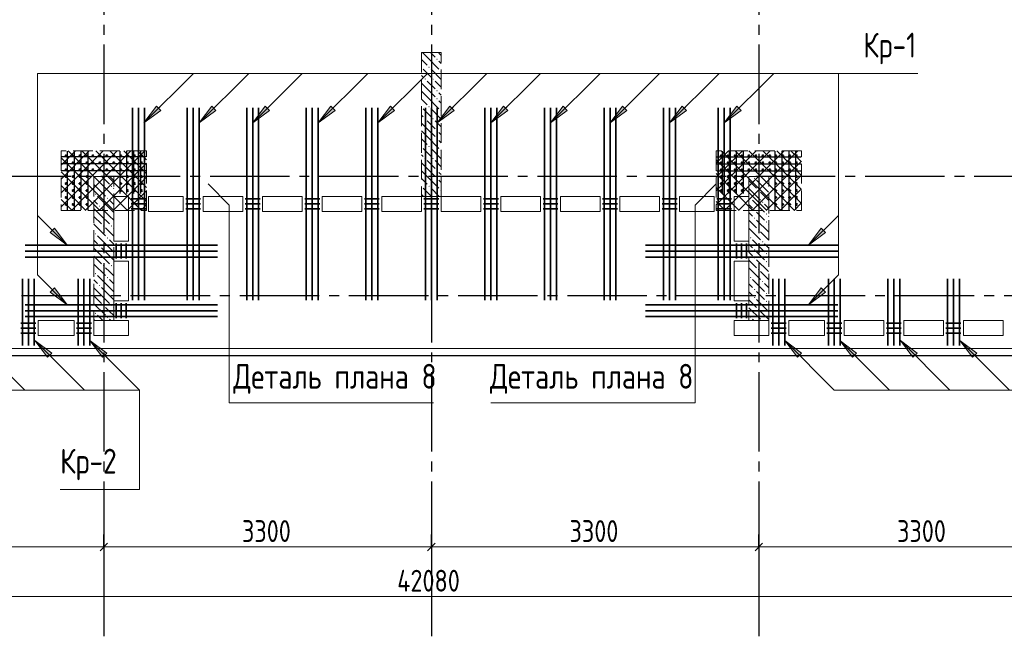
# Model space of a CAD drawing. Header units: millimetres. Extents: x 0 to 61017, y 0 to 42000.
# Tile 11 of 21: x 24092 to 34012, y 16970 to 23181. Entities that reach past the tile are written whole.
import ezdxf

# ---------------------------------------------------------------- set-up
doc = ezdxf.new("R2010")
doc.units = ezdxf.units.MM
doc.linetypes.add('______2', pattern=[270, 200, -70])
doc.linetypes.add('______5', pattern=[1100, 800, -100, 100, -100])
for name, color, linetype, lineweight in [('S1 Стержни арматуры фон', 7, 'Continuous', 25), ('Standard', 7, 'Continuous', 25), ('Вспомогательная арматура', 7, 'Continuous', 25), ('ЖБ Пилон', 180, 'Continuous', 25), ('Оси', 40, '______5', 18), ('Позиционная метка номер позиции', 7, 'Continuous', 13), ('Поперечная арматура', 7, 'Continuous', 25), ('Поперечное армирование AW фон', 7, 'Continuous', 25), ('Примечания', 7, 'Continuous', 25)]:
    doc.layers.add(name, color=color, linetype=linetype, lineweight=lineweight)
doc.layers.add('ЖБ Перекрытие верхний уровень', color=7, linetype='Continuous', lineweight=25, true_color=0xe0e0ff)
doc.styles.add('GOST 2.304-81', font='txt')

msp = doc.modelspace()

# ---------------------------------------------------------------- hatches: boundary and pattern name
at = {"layer": 'ЖБ Пилон', "linetype": 'Continuous', "lineweight": 18, "transparency": 33554687}
for points in [[(28290.5, 22783.1), (28296.9, 22789.6), (28303.4, 22783.1), (28296.9, 22776.6)], [(28140, 22706.6), (28143.5, 22703.1), (28140, 22699.7)], [(28210.4, 22703.1), (28216.9, 22709.6), (28223.4, 22703.1), (28216.9, 22696.6)], [(28330.5, 22663.1), (28337, 22669.6), (28340, 22666.6), (28340, 22659.7), (28337, 22656.6)], [(28170.5, 22583.1), (28177, 22589.6), (28183.5, 22583.1), (28177, 22576.6)], [(28250.5, 22583.1), (28257, 22589.6), (28263.5, 22583.1), (28257, 22576.6)], [(28290.5, 22463.1), (28296.9, 22469.6), (28303.4, 22463.1), (28296.9, 22456.6)], [(28290.5, 22383.1), (28296.9, 22389.6), (28303.4, 22383.1), (28296.9, 22376.6)], [(28140, 22306.6), (28143.5, 22303.1), (28140, 22299.7)], [(28210.4, 22303.1), (28216.9, 22309.6), (28223.4, 22303.1), (28216.9, 22296.6)], [(28330.5, 22263.1), (28337, 22269.6), (28340, 22266.6), (28340, 22259.7), (28337, 22256.6)], [(28170.5, 22183.1), (28177, 22189.6), (28183.5, 22183.1), (28177, 22176.6)], [(28250.5, 22183.1), (28257, 22189.6), (28263.5, 22183.1), (28257, 22176.6)], [(28290.5, 22063.1), (28296.9, 22069.6), (28303.4, 22063.1), (28296.9, 22056.6)], [(28290.5, 21983.1), (28296.9, 21989.6), (28303.4, 21983.1), (28296.9, 21976.6)], [(28140, 21906.6), (28143.5, 21903.1), (28140, 21899.7)], [(28210.4, 21903.1), (28216.9, 21909.6), (28223.4, 21903.1), (28216.9, 21896.6)], [(28330.5, 21863.1), (28337, 21869.6), (28340, 21866.6), (28340, 21859.7), (28337, 21856.6)], [(28170.5, 21783.1), (28177, 21789.6), (28183.5, 21783.1), (28177, 21776.6)], [(28250.5, 21783.1), (28257, 21789.6), (28263.5, 21783.1), (28257, 21776.6)], [(28290.5, 21663.1), (28296.9, 21669.6), (28303.4, 21663.1), (28296.9, 21656.6)], [(28290.5, 21583.1), (28296.9, 21589.6), (28303.4, 21583.1), (28296.9, 21576.6)], [(31490.5, 21583.1), (31496.9, 21589.6), (31503.4, 21583.1), (31496.9, 21576.6)], [(31610.4, 21543.1), (31616.9, 21549.6), (31623.4, 21543.1), (31616.9, 21536.6)], [(24850.5, 21423.1), (24857, 21429.6), (24863.5, 21423.1), (24857, 21416.6)], [(24930.5, 21503.1), (24937, 21509.6), (24943.5, 21503.1), (24937, 21496.6)], [(25010.4, 21503.1), (25016.9, 21509.6), (25023.4, 21503.1), (25016.9, 21496.6)], [(28140, 21506.6), (28143.5, 21503.1), (28140, 21499.7)], [(28210.4, 21503.1), (28216.9, 21509.6), (28223.4, 21503.1), (28216.9, 21496.6)], [(28330.5, 21463.1), (28337, 21469.6), (28340, 21466.6), (28340, 21459.7), (28337, 21456.6)], [(31530.5, 21463.1), (31537, 21469.6), (31543.5, 21463.1), (31537, 21456.6)], [(24970.5, 21383.1), (24977, 21389.6), (24983.5, 21383.1), (24977, 21376.6)], [(31450.5, 21383.1), (31457, 21389.6), (31463.5, 21383.1), (31457, 21376.6)], [(31570.5, 21343.1), (31577, 21349.6), (31583.4, 21343.1), (31577, 21336.6)], [(24890.5, 21303.1), (24897, 21309.6), (24903.4, 21303.1), (24897, 21296.6)], [(31490.5, 21263.1), (31496.9, 21269.6), (31503.4, 21263.1), (31496.9, 21256.6)], [(31610.4, 21223.1), (31616.9, 21229.6), (31623.4, 21223.1), (31616.9, 21216.6)], [(31490.5, 21183.1), (31496.9, 21189.6), (31503.4, 21183.1), (31496.9, 21176.6)], [(31610.4, 21143.1), (31616.9, 21149.6), (31623.4, 21143.1), (31616.9, 21136.6)], [(24930.5, 21103.1), (24937, 21109.6), (24943.5, 21103.1), (24937, 21096.6)], [(25010.4, 21103.1), (25016.9, 21109.6), (25023.4, 21103.1), (25016.9, 21096.6)], [(31530.5, 21063.1), (31537, 21069.6), (31543.5, 21063.1), (31537, 21056.6)], [(24850.5, 21023.1), (24857, 21029.6), (24863.5, 21023.1), (24857, 21016.6)], [(24970.5, 20983.1), (24977, 20989.6), (24983.5, 20983.1), (24977, 20976.6)], [(31450.5, 20983.1), (31457, 20989.6), (31463.5, 20983.1), (31457, 20976.6)], [(31570.5, 20943.1), (31577, 20949.6), (31583.4, 20943.1), (31577, 20936.6)], [(24890.5, 20903.1), (24897, 20909.6), (24903.4, 20903.1), (24897, 20896.6)], [(31490.5, 20863.1), (31496.9, 20869.6), (31503.4, 20863.1), (31496.9, 20856.6)], [(31490.5, 20783.1), (31496.9, 20789.6), (31503.4, 20783.1), (31496.9, 20776.6)], [(31610.4, 20823.1), (31616.9, 20829.6), (31623.4, 20823.1), (31616.9, 20816.6)], [(31610.4, 20743.1), (31616.9, 20749.6), (31623.4, 20743.1), (31616.9, 20736.6)], [(24930.5, 20703.1), (24937, 20709.6), (24943.5, 20703.1), (24937, 20696.6)], [(25010.4, 20703.1), (25016.9, 20709.6), (25023.4, 20703.1), (25016.9, 20696.6)], [(31530.5, 20663.1), (31537, 20669.6), (31543.5, 20663.1), (31537, 20656.6)], [(24850.5, 20623.1), (24857, 20629.6), (24863.5, 20623.1), (24857, 20616.6)], [(24970.5, 20583.1), (24977, 20589.6), (24983.5, 20583.1), (24977, 20576.6)], [(31450.5, 20583.1), (31457, 20589.6), (31463.5, 20583.1), (31457, 20576.6)], [(31570.5, 20543.1), (31577, 20549.6), (31583.4, 20543.1), (31577, 20536.6)], [(24890.5, 20503.1), (24897, 20509.6), (24903.4, 20503.1), (24897, 20496.6)], [(31490.5, 20463.1), (31496.9, 20469.6), (31503.4, 20463.1), (31496.9, 20456.6)], [(31490.5, 20383.1), (31496.9, 20389.6), (31503.4, 20383.1), (31496.9, 20376.6)], [(31610.4, 20423.1), (31616.9, 20429.6), (31623.4, 20423.1), (31616.9, 20416.6)], [(31610.4, 20343.1), (31616.9, 20349.6), (31623.4, 20343.1), (31616.9, 20336.6)], [(24930.5, 20303.1), (24937, 20309.6), (24943.5, 20303.1), (24937, 20296.6)], [(25010.4, 20303.1), (25016.9, 20309.6), (25023.4, 20303.1), (25016.9, 20296.6)], [(31530.5, 20263.1), (31537, 20269.6), (31543.5, 20263.1), (31537, 20256.6)], [(24850.5, 20223.1), (24857, 20229.6), (24863.5, 20223.1), (24857, 20216.6)], [(24970.5, 20183.1), (24977, 20189.6), (24983.5, 20183.1), (24977, 20176.6)], [(31450.5, 20183.1), (31457, 20189.6), (31463.5, 20183.1), (31457, 20176.6)]]:
    msp.add_hatch(color=7, dxfattribs=at).paths.add_polyline_path(points, flags=16)
at = {"layer": 'Позиционная метка номер позиции', "linetype": 'Continuous', "lineweight": 13, "transparency": 33554687}
for points in [[(25513.7, 22267.7), (25344, 22140.4), (25471.3, 22310.1)], [(25513.7, 22267.7), (25344, 22140.4), (25471.3, 22310.1)], [(26069.7, 22267.7), (25900, 22140.4), (26027.3, 22310.1)], [(26609.7, 22267.7), (26440, 22140.4), (26567.3, 22310.1)], [(27269.7, 22267.7), (27100, 22140.4), (27227.3, 22310.1)], [(27869.7, 22267.7), (27700, 22140.4), (27827.3, 22310.1)], [(28469.7, 22267.7), (28300, 22140.4), (28427.3, 22310.1)], [(29009.7, 22267.7), (28840, 22140.4), (28967.3, 22310.1)], [(29609.7, 22267.7), (29440, 22140.4), (29567.3, 22310.1)], [(30209.7, 22267.7), (30040, 22140.4), (30167.3, 22310.1)], [(30809.7, 22267.7), (30640, 22140.4), (30767.3, 22310.1)], [(31359.7, 22267.7), (31190, 22140.4), (31317.3, 22310.1)], [(24443.4, 21079.7), (24570.6, 20910), (24400.9, 21037.3)], [(32211.1, 21037.3), (32041.3, 20910), (32168.6, 21079.7)], [(24443.4, 20479.7), (24570.6, 20310), (24400.9, 20437.3)], [(24443.4, 20479.7), (24570.6, 20310), (24400.9, 20437.3)], [(32211.1, 20437.3), (32041.3, 20310), (32168.6, 20479.7)], [(24372.3, 19780), (24245, 19949.7), (24414.7, 19822.4)], [(24927.3, 19780), (24800, 19949.7), (24969.7, 19822.4)], [(31927.3, 19780), (31800, 19949.7), (31969.7, 19822.4)], [(32482.3, 19780), (32355, 19949.7), (32524.7, 19822.4)], [(33092.3, 19780), (32965, 19949.7), (33134.7, 19822.4)], [(33692.3, 19780), (33565, 19949.7), (33734.7, 19822.4)]]:
    msp.add_hatch(color=7, dxfattribs=at).paths.add_polyline_path(points, flags=16)

# ---------------------------------------------------------------- linework, layer by layer
at = {"layer": 'S1 Стержни арматуры фон', "color": 7, "linetype": 'Continuous', "lineweight": 35, "transparency": 33554687}
for p, q in [((25230, 22294), (25230, 20356)), ((25230, 22294), (25230, 20356)), ((25290, 22294), (25290, 20356)), ((25290, 22294), (25290, 20356)), ((25350, 22294), (25350, 20356)), ((25350, 22294), (25350, 20356)), ((25780, 22294), (25780, 20356)), ((25780, 22294), (25780, 20356)), ((25840, 22294), (25840, 20356)), ((25840, 22294), (25840, 20356)), ((25900, 22294), (25900, 20356)), ((25900, 22294), (25900, 20356)), ((26380, 22294), (26380, 20356)), ((26380, 22294), (26380, 20356)), ((26440, 22294), (26440, 20356)), ((26440, 22294), (26440, 20356)), ((26500, 22294), (26500, 20356)), ((26500, 22294), (26500, 20356)), ((26980, 22294), (26980, 20356)), ((26980, 22294), (26980, 20356)), ((27040, 22294), (27040, 20356)), ((27040, 22294), (27040, 20356)), ((27100, 22294), (27100, 20356)), ((27100, 22294), (27100, 20356)), ((27580, 22294), (27580, 20356)), ((27580, 22294), (27580, 20356)), ((27640, 22294), (27640, 20356)), ((27640, 22294), (27640, 20356)), ((27700, 22294), (27700, 20356)), ((27700, 22294), (27700, 20356)), ((28180, 22294), (28180, 20356)), ((28180, 22294), (28180, 20356)), ((28240, 22294), (28240, 20356)), ((28240, 22294), (28240, 20356)), ((28300, 22294), (28300, 20356)), ((28300, 22294), (28300, 20356)), ((28780, 22294), (28780, 20356)), ((28780, 22294), (28780, 20356)), ((28840, 22294), (28840, 20356)), ((28840, 22294), (28840, 20356)), ((28900, 22294), (28900, 20356)), ((28900, 22294), (28900, 20356)), ((29380, 22294), (29380, 20356)), ((29380, 22294), (29380, 20356)), ((29440, 22294), (29440, 20356)), ((29440, 22294), (29440, 20356)), ((29500, 22294), (29500, 20356)), ((29500, 22294), (29500, 20356)), ((29980, 22294), (29980, 20356)), ((29980, 22294), (29980, 20356)), ((30040, 22294), (30040, 20356)), ((30040, 22294), (30040, 20356)), ((30100, 22294), (30100, 20356)), ((30100, 22294), (30100, 20356)), ((30580, 22294), (30580, 20356)), ((30580, 22294), (30580, 20356)), ((30640, 22294), (30640, 20356)), ((30640, 22294), (30640, 20356)), ((30700, 22294), (30700, 20356)), ((30700, 22294), (30700, 20356)), ((31130, 22294), (31130, 20356)), ((31130, 22294), (31130, 20356)), ((31190, 22294), (31190, 20356)), ((31190, 22294), (31190, 20356)), ((31250, 22294), (31250, 20356)), ((31250, 22294), (31250, 20356)), ((24146, 20910), (26084, 20910)), ((24146, 20910), (26084, 20910)), ((24146, 20850), (26084, 20850)), ((24146, 20850), (26084, 20850)), ((32334, 20910), (30396, 20910)), ((32334, 20910), (30396, 20910)), ((32334, 20850), (30396, 20850)), ((32334, 20850), (30396, 20850)), ((24146, 20790), (26084, 20790)), ((24146, 20790), (26084, 20790)), ((32334, 20790), (30396, 20790)), ((32334, 20790), (30396, 20790)), ((24120, 19900), (24120, 20572.1)), ((24180, 19900), (24180, 20572.1)), ((24240, 19900), (24240, 20572.1)), ((24680, 19900), (24680, 20572.1)), ((24740, 19900), (24740, 20572.1)), ((24800, 19900), (24800, 20572.1)), ((31680, 19900), (31680, 20572.1)), ((31740, 19900), (31740, 20572.1)), ((31800, 19900), (31800, 20572.1)), ((32240, 19900), (32240, 20572.1)), ((32300, 19900), (32300, 20572.1)), ((32360, 19900), (32360, 20572.1)), ((32840, 19900), (32840, 20572.1)), ((32900, 19900), (32900, 20572.1)), ((32960, 19900), (32960, 20572.1)), ((33440, 19900), (33440, 20572.1)), ((33500, 19900), (33500, 20572.1)), ((33560, 19900), (33560, 20572.1)), ((24146, 20310), (26084, 20310)), ((24146, 20310), (26084, 20310)), ((24146, 20250), (26084, 20250)), ((24146, 20250), (26084, 20250)), ((32334, 20310), (30396, 20310)), ((32334, 20310), (30396, 20310)), ((32334, 20250), (30396, 20250)), ((32334, 20250), (30396, 20250)), ((24146, 20190), (26084, 20190)), ((24146, 20190), (26084, 20190)), ((32334, 20190), (30396, 20190)), ((32334, 20190), (30396, 20190))]:
    msp.add_line(p, q, dxfattribs=at)
at = {"layer": 'Standard', "color": 251, "linetype": 'Continuous', "lineweight": -3, "true_color": 0x656565, "transparency": 33554687}
for p, q in [((24940, 17870), (24940, 17995)), ((28240, 17870), (28240, 17995)), ((31540, 17870), (31540, 17995)), ((24940, 17870), (24940, 17745)), ((24940, 17870), (24940, 17417.8)), ((28240, 17870), (28240, 17745)), ((28240, 17870), (28240, 17417.8)), ((31540, 17870), (31540, 17745)), ((31540, 17870), (31540, 17417.8))]:
    msp.add_line(p, q, dxfattribs=at)
at = {"layer": 'Standard', "color": 7, "linetype": 'Continuous', "lineweight": 13, "transparency": 33554687}
for p, q in [((21640, 17870), (24940, 17870)), ((24940, 17870), (28240, 17870)), ((28240, 17870), (31540, 17870)), ((31540, 17870), (34840, 17870)), ((49280, 17370), (7200, 17370))]:
    msp.add_line(p, q, dxfattribs=at)
at = {"layer": 'Standard', "color": 7, "linetype": 'Continuous', "lineweight": 25, "transparency": 33554687}
for p, q in [((24902.5, 17832.5), (24977.5, 17907.5)), ((28202.5, 17832.5), (28277.5, 17907.5)), ((31502.5, 17832.5), (31577.5, 17907.5))]:
    msp.add_line(p, q, dxfattribs=at)
at = {"layer": 'Standard', "color": 254, "linetype": 'Continuous', "lineweight": 25, "true_color": 0xc4c4ff, "transparency": 33554687}
msp.add_lwpolyline([(7025, 19800), (49780, 19800), (49780, 35644), (7025, 35644), (7025, 19800)], dxfattribs=at)
at = {"layer": 'Вспомогательная арматура', "color": 7, "linetype": 'Continuous', "lineweight": 25, "transparency": 33554687}
for p, q in [((24570, 21855), (24570, 21265)), ((24640, 21855), (24640, 21265)), ((24710, 21855), (24710, 21265)), ((24780, 21855), (24780, 21265)), ((25100, 21855), (25100, 21430)), ((25170, 21855), (25170, 21430)), ((25240, 21855), (25240, 21430)), ((25310, 21855), (25310, 21430)), ((31170, 21855), (31170, 21430)), ((31240, 21855), (31240, 21430)), ((31310, 21855), (31310, 21430)), ((31380, 21855), (31380, 21430)), ((31700, 21855), (31700, 21265)), ((31770, 21855), (31770, 21265)), ((31840, 21855), (31840, 21265)), ((31910, 21855), (31910, 21265)), ((25365, 21800), (24515, 21800)), ((25365, 21730), (24515, 21730)), ((31115, 21800), (31965, 21800)), ((31115, 21730), (31965, 21730)), ((25365, 21660), (24515, 21660)), ((31115, 21660), (31965, 21660))]:
    msp.add_line(p, q, dxfattribs=at)
at = {"layer": 'ЖБ Перекрытие верхний уровень', "color": 7, "linetype": 'Continuous', "lineweight": 18, "transparency": 33554687}
for p, q in [((25040, 21400), (25190, 21400)), ((25040, 20950), (25040, 21400)), ((25190, 21400), (25190, 20950)), ((25390, 21250), (25390, 21400)), ((25390, 21400), (25740, 21400)), ((25740, 21400), (25740, 21250)), ((25940, 21400), (26340, 21400)), ((25940, 21250), (25940, 21400)), ((26340, 21400), (26340, 21250)), ((26540, 21250), (26540, 21400)), ((26540, 21400), (26940, 21400)), ((26940, 21400), (26940, 21250)), ((27140, 21250), (27140, 21400)), ((27140, 21400), (27540, 21400)), ((27540, 21400), (27540, 21250)), ((27740, 21400), (28140, 21400)), ((27740, 21250), (27740, 21400)), ((28140, 21400), (28140, 21250)), ((28340, 21400), (28740, 21400)), ((28340, 21250), (28340, 21400)), ((28740, 21400), (28740, 21250)), ((28940, 21250), (28940, 21400)), ((28940, 21400), (29340, 21400)), ((29340, 21400), (29340, 21250)), ((29540, 21250), (29540, 21400)), ((29540, 21400), (29940, 21400)), ((29940, 21400), (29940, 21250)), ((30140, 21250), (30140, 21400)), ((30140, 21400), (30540, 21400)), ((30540, 21400), (30540, 21250)), ((30740, 21250), (30740, 21400)), ((30740, 21400), (31090, 21400)), ((31090, 21400), (31090, 21250)), ((31290, 20950), (31290, 21400)), ((31290, 21400), (31440, 21400)), ((31440, 21400), (31440, 20950)), ((25740, 21250), (25390, 21250)), ((26340, 21250), (25940, 21250)), ((26940, 21250), (26540, 21250)), ((27540, 21250), (27140, 21250)), ((28140, 21250), (27740, 21250)), ((28740, 21250), (28340, 21250)), ((29340, 21250), (28940, 21250)), ((29940, 21250), (29540, 21250)), ((30540, 21250), (30140, 21250)), ((31090, 21250), (30740, 21250)), ((25190, 20950), (25040, 20950)), ((31440, 20950), (31290, 20950)), ((25040, 20350), (25040, 20750)), ((25040, 20750), (25190, 20750)), ((25190, 20750), (25190, 20350)), ((31290, 20350), (31290, 20750)), ((31290, 20750), (31440, 20750)), ((31440, 20750), (31440, 20350)), ((25190, 20350), (25040, 20350)), ((31440, 20350), (31290, 20350)), ((24280, 20000), (24280, 20150)), ((24280, 20150), (24640, 20150)), ((24640, 20150), (24640, 20000)), ((24840, 20000), (24840, 20150)), ((24840, 20150), (25190, 20150)), ((25190, 20150), (25190, 20000)), ((31290, 20000), (31290, 20150)), ((31290, 20150), (31640, 20150)), ((31640, 20150), (31640, 20000)), ((31840, 20000), (31840, 20150)), ((31840, 20150), (32200, 20150)), ((32200, 20150), (32200, 20000)), ((32400, 20000), (32400, 20150)), ((32400, 20150), (32800, 20150)), ((32800, 20150), (32800, 20000)), ((33000, 20000), (33000, 20150)), ((33000, 20150), (33400, 20150)), ((33400, 20150), (33400, 20000)), ((33600, 20000), (33600, 20150)), ((33600, 20150), (34000, 20150)), ((34000, 20150), (34000, 20000)), ((24640, 20000), (24280, 20000)), ((25190, 20000), (24840, 20000)), ((31640, 20000), (31290, 20000)), ((32200, 20000), (31840, 20000)), ((32800, 20000), (32400, 20000)), ((33400, 20000), (33000, 20000)), ((34000, 20000), (33600, 20000)), ((7100, 19870), (28240, 19870)), ((28240, 19870), (49710, 19870))]:
    msp.add_line(p, q, dxfattribs=at)
at = {"layer": 'ЖБ Пилон', "color": 253, "linetype": '______2', "lineweight": 13, "true_color": 0xa0a0a0, "transparency": 33554687}
for p, q in [((28140, 22850), (28140, 21400)), ((28340, 22850), (28140, 22850)), ((28340, 21400), (28340, 22850)), ((24840, 21600), (24840, 20150)), ((25040, 21600), (24840, 21600)), ((25040, 20150), (25040, 21600)), ((31440, 21600), (31440, 20150)), ((31640, 21600), (31440, 21600)), ((31640, 20150), (31640, 21600)), ((28140, 21400), (28340, 21400)), ((24840, 20150), (25040, 20150)), ((31440, 20150), (31640, 20150))]:
    msp.add_line(p, q, dxfattribs=at)
at = {"layer": 'ЖБ Пилон', "color": 9, "linetype": 'Continuous', "lineweight": 18, "true_color": 0xc7c7c7, "transparency": 33554687}
for p, q in [((28150.1, 22850), (28196.9, 22803.1)), ((28230.1, 22850), (28277, 22803.1)), ((28340, 22820.1), (28316.9, 22843.1)), ((28140, 22780.1), (28196.9, 22723.1)), ((28196.9, 22803.1), (28316.9, 22683.1)), ((28316.9, 22763.1), (28340, 22740.1)), ((28140, 22620.1), (28157, 22603.1)), ((28196.9, 22643.1), (28157, 22683.1)), ((28237, 22603.1), (28196.9, 22643.1)), ((28237, 22683.1), (28340, 22580.1)), ((28196.9, 22483.1), (28140, 22540.1)), ((28196.9, 22563.1), (28277, 22483.1)), ((28277, 22563.1), (28340, 22500.1)), ((28140, 22460.1), (28196.9, 22403.1)), ((28196.9, 22483.1), (28277, 22403.1)), ((28340, 22420.1), (28316.9, 22443.1)), ((28140, 22380.1), (28196.9, 22323.1)), ((28196.9, 22403.1), (28316.9, 22283.1)), ((28316.9, 22363.1), (28340, 22340.1)), ((28196.9, 22243.1), (28157, 22283.1)), ((28237, 22203.1), (28196.9, 22243.1)), ((28237, 22283.1), (28340, 22180.1)), ((28140, 22220.1), (28157, 22203.1)), ((28196.9, 22083.1), (28140, 22140.1)), ((28196.9, 22163.1), (28277, 22083.1)), ((28277, 22163.1), (28340, 22100.1)), ((28140, 22060.1), (28196.9, 22003.1)), ((28196.9, 22083.1), (28277, 22003.1)), ((28340, 22020.1), (28316.9, 22043.1)), ((28140, 21980.1), (28196.9, 21923.1)), ((28196.9, 22003.1), (28316.9, 21883.1)), ((28316.9, 21963.1), (28340, 21940.1)), ((28196.9, 21843.1), (28157, 21883.1)), ((28237, 21803.1), (28196.9, 21843.1)), ((28237, 21883.1), (28340, 21780.1)), ((28140, 21820.1), (28157, 21803.1)), ((28196.9, 21683.1), (28140, 21740.1)), ((28196.9, 21763.1), (28277, 21683.1)), ((28277, 21763.1), (28340, 21700.1)), ((28140, 21660.1), (28196.9, 21603.1)), ((28196.9, 21683.1), (28277, 21603.1)), ((28340, 21620.1), (28316.9, 21643.1)), ((24840.1, 21600), (24916.9, 21523.1)), ((24920.1, 21600), (24997, 21523.1)), ((25000.1, 21600), (25040, 21560.1)), ((28140, 21580.1), (28196.9, 21523.1)), ((28196.9, 21603.1), (28316.9, 21483.1)), ((28316.9, 21563.1), (28340, 21540.1)), ((31440, 21560.1), (31516.9, 21483.1)), ((31516.9, 21563.1), (31637, 21443.1)), ((31596.9, 21563.1), (31560.1, 21600)), ((24840, 21520.1), (24957, 21403.1)), ((24997, 21443.1), (24957, 21483.1)), ((25037, 21403.1), (24997, 21443.1)), ((25037, 21483.1), (25040, 21480.1)), ((28196.9, 21443.1), (28157, 21483.1)), ((28237, 21403.1), (28196.9, 21443.1)), ((28237, 21483.1), (28320.1, 21400)), ((31440, 21480.1), (31557, 21363.1)), ((31557, 21443.1), (31640, 21360.1)), ((31637, 21523.1), (31640, 21520.1)), ((24840, 21360.1), (24877, 21323.1)), ((24997, 21283.1), (24877, 21403.1)), ((24997, 21363.1), (25040, 21320.1)), ((28140, 21420.1), (28157, 21403.1)), ((31477, 21363.1), (31596.9, 21243.1)), ((24916.9, 21203.1), (24840, 21280.1)), ((24916.9, 21283.1), (24997, 21203.1)), ((24997, 21283.1), (25040, 21240.1)), ((31440, 21320.1), (31477, 21283.1)), ((31440, 21240.1), (31477, 21203.1)), ((31557, 21203.1), (31516.9, 21243.1)), ((31640, 21280.1), (31596.9, 21323.1)), ((24840, 21200.1), (24916.9, 21123.1)), ((24916.9, 21203.1), (24997, 21123.1)), ((24997, 21203.1), (25040, 21160.1)), ((31440, 21160.1), (31516.9, 21083.1)), ((31516.9, 21163.1), (31637, 21043.1)), ((31596.9, 21163.1), (31557, 21203.1)), ((31637, 21203.1), (31640, 21200.1)), ((24840, 21120.1), (24957, 21003.1)), ((24997, 21043.1), (24957, 21083.1)), ((25037, 21003.1), (24997, 21043.1)), ((25037, 21083.1), (25040, 21080.1)), ((31440, 21080.1), (31557, 20963.1)), ((31557, 21043.1), (31640, 20960.1)), ((31637, 21123.1), (31640, 21120.1)), ((24840, 20960.1), (24877, 20923.1)), ((24997, 20883.1), (24877, 21003.1)), ((24997, 20963.1), (25040, 20920.1)), ((31477, 20963.1), (31596.9, 20843.1)), ((24916.9, 20803.1), (24840, 20880.1)), ((24916.9, 20883.1), (24997, 20803.1)), ((24997, 20883.1), (25040, 20840.1)), ((31440, 20920.1), (31477, 20883.1)), ((31440, 20840.1), (31477, 20803.1)), ((31557, 20803.1), (31516.9, 20843.1)), ((31640, 20880.1), (31596.9, 20923.1)), ((24840, 20800.1), (24916.9, 20723.1)), ((24916.9, 20803.1), (24997, 20723.1)), ((24997, 20803.1), (25040, 20760.1)), ((31440, 20760.1), (31516.9, 20683.1)), ((31516.9, 20763.1), (31637, 20643.1)), ((31596.9, 20763.1), (31557, 20803.1)), ((31637, 20803.1), (31640, 20800.1)), ((24840, 20720.1), (24957, 20603.1)), ((24997, 20643.1), (24957, 20683.1)), ((25037, 20603.1), (24997, 20643.1)), ((25037, 20683.1), (25040, 20680.1)), ((31440, 20680.1), (31557, 20563.1)), ((31557, 20643.1), (31640, 20560.1)), ((31637, 20723.1), (31640, 20720.1)), ((24840, 20560.1), (24877, 20523.1)), ((24997, 20483.1), (24877, 20603.1)), ((24997, 20563.1), (25040, 20520.1)), ((31477, 20563.1), (31596.9, 20443.1)), ((24916.9, 20403.1), (24840, 20480.1)), ((24916.9, 20483.1), (24997, 20403.1)), ((24997, 20483.1), (25040, 20440.1)), ((31440, 20520.1), (31477, 20483.1)), ((31440, 20440.1), (31477, 20403.1)), ((31557, 20403.1), (31516.9, 20443.1)), ((31640, 20480.1), (31596.9, 20523.1)), ((24840, 20400.1), (24916.9, 20323.1)), ((24916.9, 20403.1), (24997, 20323.1)), ((24997, 20403.1), (25040, 20360.1)), ((31440, 20360.1), (31516.9, 20283.1)), ((31516.9, 20363.1), (31637, 20243.1)), ((31596.9, 20363.1), (31557, 20403.1)), ((31637, 20403.1), (31640, 20400.1)), ((24840, 20320.1), (24957, 20203.1)), ((24997, 20243.1), (24957, 20283.1)), ((25037, 20203.1), (24997, 20243.1)), ((25037, 20283.1), (25040, 20280.1)), ((31440, 20280.1), (31557, 20163.1)), ((31557, 20243.1), (31640, 20160.1)), ((31637, 20323.1), (31640, 20320.1)), ((24840, 20160.1), (24850.1, 20150)), ((24930.1, 20150), (24877, 20203.1)), ((24997, 20163.1), (25010.1, 20150)), ((31477, 20163.1), (31490.1, 20150))]:
    msp.add_line(p, q, dxfattribs=at)
at = {"layer": 'Оси', "color": 8, "linetype": '______5', "lineweight": -3, "transparency": 33554687}
for p, q in [((24940, 35030), (24940, 16970)), ((28240, 35030), (28240, 16970)), ((31540, 35030), (31540, 16970)), ((49910, 21600), (4600, 21600)), ((50210, 20400), (4600, 20400))]:
    msp.add_line(p, q, dxfattribs=at)
at = {"layer": 'Позиционная метка номер позиции', "color": 7, "linetype": 'Continuous', "lineweight": 13, "transparency": 33554687}
for p, q in [((25344, 22140.4), (25844, 22640.4)), ((25900, 22140.4), (26400, 22640.4)), ((26440, 22140.4), (26940, 22640.4)), ((27100, 22140.4), (27600, 22640.4)), ((27700, 22140.4), (28200, 22640.4)), ((28300, 22140.4), (28800, 22640.4)), ((28840, 22140.4), (29340, 22640.4)), ((29440, 22140.4), (29940, 22640.4)), ((30040, 22140.4), (30540, 22640.4)), ((30640, 22140.4), (31140, 22640.4)), ((31190, 22140.4), (31690, 22640.4)), ((25344, 22140.4), (25471.3, 22310.1)), ((25344, 22140.4), (25471.3, 22310.1)), ((25513.7, 22267.7), (25344, 22140.4)), ((25513.7, 22267.7), (25344, 22140.4)), ((25471.3, 22310.1), (25513.7, 22267.7)), ((25471.3, 22310.1), (25513.7, 22267.7)), ((25492.5, 22288.9), (25503.1, 22299.5)), ((25492.5, 22288.9), (25503.1, 22299.5)), ((25900, 22140.4), (26027.3, 22310.1)), ((26069.7, 22267.7), (25900, 22140.4)), ((26027.3, 22310.1), (26069.7, 22267.7)), ((26048.5, 22288.9), (26059.1, 22299.5)), ((26440, 22140.4), (26567.3, 22310.1)), ((26609.7, 22267.7), (26440, 22140.4)), ((26567.3, 22310.1), (26609.7, 22267.7)), ((26588.5, 22288.9), (26599.1, 22299.5)), ((27100, 22140.4), (27227.3, 22310.1)), ((27269.7, 22267.7), (27100, 22140.4)), ((27227.3, 22310.1), (27269.7, 22267.7)), ((27248.5, 22288.9), (27259.1, 22299.5)), ((27700, 22140.4), (27827.3, 22310.1)), ((27869.7, 22267.7), (27700, 22140.4)), ((27827.3, 22310.1), (27869.7, 22267.7)), ((27848.5, 22288.9), (27859.1, 22299.5)), ((28300, 22140.4), (28427.3, 22310.1)), ((28469.7, 22267.7), (28300, 22140.4)), ((28427.3, 22310.1), (28469.7, 22267.7)), ((28448.5, 22288.9), (28459.1, 22299.5)), ((28840, 22140.4), (28967.3, 22310.1)), ((29009.7, 22267.7), (28840, 22140.4)), ((28967.3, 22310.1), (29009.7, 22267.7)), ((28988.5, 22288.9), (28999.1, 22299.5)), ((29440, 22140.4), (29567.3, 22310.1)), ((29609.7, 22267.7), (29440, 22140.4)), ((29567.3, 22310.1), (29609.7, 22267.7)), ((29588.5, 22288.9), (29599.1, 22299.5)), ((30040, 22140.4), (30167.3, 22310.1)), ((30209.7, 22267.7), (30040, 22140.4)), ((30167.3, 22310.1), (30209.7, 22267.7)), ((30188.5, 22288.9), (30199.1, 22299.5)), ((30640, 22140.4), (30767.3, 22310.1)), ((30809.7, 22267.7), (30640, 22140.4)), ((30767.3, 22310.1), (30809.7, 22267.7)), ((30788.5, 22288.9), (30799.1, 22299.5)), ((31190, 22140.4), (31317.3, 22310.1)), ((31359.7, 22267.7), (31190, 22140.4)), ((31317.3, 22310.1), (31359.7, 22267.7)), ((31338.5, 22288.9), (31349.1, 22299.5)), ((25344, 22140.4), (25344, 22140.4)), ((25344, 22140.4), (25344, 22140.4)), ((25344, 22140.4), (25344, 22140.4)), ((25344, 22140.4), (25344, 22140.4)), ((25344, 22140.4), (25344, 22140.4)), ((25344, 22140.4), (25344, 22140.4)), ((25900, 22140.4), (25900, 22140.4)), ((25900, 22140.4), (25900, 22140.4)), ((25900, 22140.4), (25900, 22140.4)), ((26440, 22140.4), (26440, 22140.4)), ((26440, 22140.4), (26440, 22140.4)), ((26440, 22140.4), (26440, 22140.4)), ((27100, 22140.4), (27100, 22140.4)), ((27100, 22140.4), (27100, 22140.4)), ((27100, 22140.4), (27100, 22140.4)), ((27700, 22140.4), (27700, 22140.4)), ((27700, 22140.4), (27700, 22140.4)), ((27700, 22140.4), (27700, 22140.4)), ((28300, 22140.4), (28300, 22140.4)), ((28300, 22140.4), (28300, 22140.4)), ((28300, 22140.4), (28300, 22140.4)), ((28840, 22140.4), (28840, 22140.4)), ((28840, 22140.4), (28840, 22140.4)), ((28840, 22140.4), (28840, 22140.4)), ((29440, 22140.4), (29440, 22140.4)), ((29440, 22140.4), (29440, 22140.4)), ((29440, 22140.4), (29440, 22140.4)), ((30040, 22140.4), (30040, 22140.4)), ((30040, 22140.4), (30040, 22140.4)), ((30040, 22140.4), (30040, 22140.4)), ((30640, 22140.4), (30640, 22140.4)), ((30640, 22140.4), (30640, 22140.4)), ((30640, 22140.4), (30640, 22140.4)), ((31190, 22140.4), (31190, 22140.4)), ((31190, 22140.4), (31190, 22140.4)), ((31190, 22140.4), (31190, 22140.4)), ((24570.6, 20910), (24270.6, 21210)), ((32041.3, 20910), (32341.3, 21210)), ((24400.9, 21037.3), (24443.4, 21079.7)), ((24570.6, 20910), (24400.9, 21037.3)), ((24422.2, 21058.5), (24411.5, 21069.1)), ((24443.4, 21079.7), (24570.6, 20910)), ((32041.3, 20910), (32168.6, 21079.7)), ((32211.1, 21037.3), (32041.3, 20910)), ((32168.6, 21079.7), (32211.1, 21037.3)), ((32189.8, 21058.5), (32200.4, 21069.1)), ((24570.6, 20910), (24570.6, 20910)), ((24570.6, 20910), (24570.6, 20910)), ((24570.6, 20910), (24570.6, 20910)), ((32041.3, 20910), (32041.3, 20910)), ((32041.3, 20910), (32041.3, 20910)), ((32041.3, 20910), (32041.3, 20910)), ((24570.6, 20310), (24270.6, 20610)), ((24400.9, 20437.3), (24443.4, 20479.7)), ((24400.9, 20437.3), (24443.4, 20479.7)), ((24570.6, 20310), (24400.9, 20437.3)), ((24570.6, 20310), (24400.9, 20437.3)), ((24422.2, 20458.5), (24411.5, 20469.1)), ((24422.2, 20458.5), (24411.5, 20469.1)), ((24443.4, 20479.7), (24570.6, 20310)), ((24443.4, 20479.7), (24570.6, 20310)), ((32041.3, 20310), (32168.6, 20479.7)), ((32211.1, 20437.3), (32041.3, 20310)), ((32168.6, 20479.7), (32211.1, 20437.3)), ((32189.8, 20458.5), (32200.4, 20469.1)), ((24570.6, 20310), (24570.6, 20310)), ((24570.6, 20310), (24570.6, 20310)), ((24570.6, 20310), (24570.6, 20310)), ((24570.6, 20310), (24570.6, 20310)), ((24570.6, 20310), (24570.6, 20310)), ((24570.6, 20310), (24570.6, 20310)), ((32041.3, 20310), (32041.3, 20310)), ((32041.3, 20310), (32041.3, 20310)), ((32041.3, 20310), (32041.3, 20310)), ((24245, 19949.7), (24245, 19949.7)), ((24245, 19949.7), (24245, 19949.7)), ((24245, 19949.7), (24245, 19949.7)), ((24245, 19949.7), (24414.7, 19822.4)), ((24372.3, 19780), (24245, 19949.7)), ((24800, 19949.7), (24800, 19949.7)), ((24800, 19949.7), (24800, 19949.7)), ((24800, 19949.7), (24800, 19949.7)), ((24800, 19949.7), (24969.7, 19822.4)), ((24927.3, 19780), (24800, 19949.7)), ((31800, 19949.7), (31800, 19949.7)), ((31800, 19949.7), (31800, 19949.7)), ((31800, 19949.7), (31800, 19949.7)), ((31800, 19949.7), (31969.7, 19822.4)), ((31927.3, 19780), (31800, 19949.7)), ((32355, 19949.7), (32355, 19949.7)), ((32355, 19949.7), (32355, 19949.7)), ((32355, 19949.7), (32355, 19949.7)), ((32355, 19949.7), (32524.7, 19822.4)), ((32482.3, 19780), (32355, 19949.7)), ((32965, 19949.7), (32965, 19949.7)), ((32965, 19949.7), (32965, 19949.7)), ((32965, 19949.7), (32965, 19949.7)), ((32965, 19949.7), (33134.7, 19822.4)), ((33092.3, 19780), (32965, 19949.7)), ((33565, 19949.7), (33565, 19949.7)), ((33565, 19949.7), (33565, 19949.7)), ((33565, 19949.7), (33565, 19949.7)), ((33565, 19949.7), (33734.7, 19822.4)), ((33692.3, 19780), (33565, 19949.7)), ((24414.7, 19822.4), (24372.3, 19780)), ((24393.5, 19801.2), (24404.1, 19790.6)), ((24969.7, 19822.4), (24927.3, 19780)), ((24948.5, 19801.2), (24959.1, 19790.6)), ((31969.7, 19822.4), (31927.3, 19780)), ((31948.5, 19801.2), (31959.1, 19790.6)), ((32524.7, 19822.4), (32482.3, 19780)), ((32503.5, 19801.2), (32514.1, 19790.6)), ((33134.7, 19822.4), (33092.3, 19780)), ((33113.5, 19801.2), (33124.1, 19790.6)), ((33734.7, 19822.4), (33692.3, 19780)), ((33713.5, 19801.2), (33724.1, 19790.6))]:
    msp.add_line(p, q, dxfattribs=at)
for points in [[(24570.6, 20310), (24270.6, 20610), (24270.6, 22640.4), (33141.3, 22640.4)], [(25344, 22140.4), (25844, 22640.4), (33141.3, 22640.4)], [(32041.3, 20310), (32341.3, 20610), (32341.3, 22640.4), (33141.3, 22640.4)], [(21280, 19949.7), (21780, 19449.7), (25300, 19449.7)], [(23045, 19949.7), (23545, 19449.7), (24345, 19449.7)], [(23645, 19949.7), (24145, 19449.7), (24945, 19449.7)], [(24245, 19949.7), (24745, 19449.7), (25300, 19449.7)], [(24800, 19949.7), (25300, 19449.7), (25300, 18449.7), (24500, 18449.7)], [(31800, 19949.7), (32300, 19449.7), (35820, 19449.7)], [(32355, 19949.7), (32855, 19449.7), (33655, 19449.7)], [(32965, 19949.7), (33465, 19449.7), (34265, 19449.7)], [(33565, 19949.7), (34065, 19449.7), (34865, 19449.7)]]:
    msp.add_lwpolyline(points, dxfattribs=at)
at = {"layer": 'Поперечная арматура', "color": 7, "linetype": 'Continuous', "lineweight": 50, "transparency": 33554687}
for centre in [(24560, 21810), (24560, 21740), (24630, 21810), (24630, 21740), (24700, 21810), (24700, 21740), (24770, 21810), (24770, 21740), (24830, 21810), (24830, 21740), (24900, 21810), (24900, 21740), (24970, 21810), (24970, 21740), (25040, 21810), (25040, 21740), (25110, 21810), (25110, 21740), (25180, 21810), (25180, 21740), (25250, 21810), (25250, 21740), (25320, 21810), (25320, 21740), (31160, 21810), (31160, 21740), (31230, 21810), (31230, 21740), (31300, 21810), (31300, 21740), (31370, 21810), (31370, 21740), (31440, 21810), (31440, 21740), (31510, 21810), (31510, 21740), (31580, 21810), (31580, 21740), (31650, 21810), (31650, 21740), (31710, 21810), (31710, 21740), (31780, 21810), (31780, 21740), (31850, 21810), (31850, 21740), (31920, 21810), (31920, 21740), (24560, 21670), (24630, 21670), (24700, 21670), (24770, 21670), (24830, 21670), (24900, 21670), (24970, 21670), (25040, 21670), (25110, 21670), (25180, 21670), (25250, 21670), (25320, 21670), (31160, 21670), (31230, 21670), (31300, 21670), (31370, 21670), (31440, 21670), (31510, 21670), (31580, 21670), (31650, 21670), (31710, 21670), (31780, 21670), (31850, 21670), (31920, 21670), (24560, 21600), (24560, 21530), (24630, 21600), (24630, 21530), (24700, 21600), (24700, 21530), (24770, 21600), (24770, 21530), (25110, 21600), (25110, 21530), (25180, 21600), (25180, 21530), (25250, 21600), (25250, 21530), (25320, 21600), (25320, 21530), (31160, 21600), (31160, 21530), (31230, 21600), (31230, 21530), (31300, 21600), (31300, 21530), (31370, 21600), (31370, 21530), (31710, 21600), (31710, 21530), (31780, 21600), (31780, 21530), (31850, 21600), (31850, 21530), (31920, 21600), (31920, 21530), (24560, 21460), (24630, 21460), (24700, 21460), (24770, 21460), (25110, 21460), (25180, 21460), (25250, 21460), (25320, 21460), (31160, 21460), (31230, 21460), (31300, 21460), (31370, 21460), (31710, 21460), (31780, 21460), (31850, 21460), (31920, 21460), (24560, 21390), (24630, 21390), (24700, 21390), (24770, 21390), (31710, 21390), (31780, 21390), (31850, 21390), (31920, 21390), (24560, 21320), (24630, 21320), (24700, 21320), (24770, 21320), (31710, 21320), (31780, 21320), (31850, 21320), (31920, 21320)]:
    msp.add_circle(centre, 5, dxfattribs=at)
at = {"layer": 'Поперечное армирование AW фон', "color": 7, "linetype": 'Continuous', "lineweight": 35, "transparency": 33554687}
for p, q in [((25215, 21375), (25365, 21375)), ((25765, 21375), (25915, 21375)), ((26365, 21375), (26515, 21375)), ((26965, 21375), (27115, 21375)), ((27565, 21375), (27715, 21375)), ((28165, 21375), (28315, 21375)), ((28765, 21375), (28915, 21375)), ((29365, 21375), (29515, 21375)), ((29965, 21375), (30115, 21375)), ((30565, 21375), (30715, 21375)), ((31115, 21375), (31265, 21375)), ((25215, 21325), (25365, 21325)), ((25215, 21275), (25365, 21275)), ((25765, 21325), (25915, 21325)), ((25765, 21275), (25915, 21275)), ((26365, 21325), (26515, 21325)), ((26365, 21275), (26515, 21275)), ((26965, 21325), (27115, 21325)), ((26965, 21275), (27115, 21275)), ((27565, 21325), (27715, 21325)), ((27565, 21275), (27715, 21275)), ((28165, 21325), (28315, 21325)), ((28165, 21275), (28315, 21275)), ((28765, 21325), (28915, 21325)), ((28765, 21275), (28915, 21275)), ((29365, 21325), (29515, 21325)), ((29365, 21275), (29515, 21275)), ((29965, 21325), (30115, 21325)), ((29965, 21275), (30115, 21275)), ((30565, 21325), (30715, 21325)), ((30565, 21275), (30715, 21275)), ((31115, 21325), (31265, 21325)), ((31115, 21275), (31265, 21275)), ((25065, 20775), (25065, 20925)), ((25115, 20775), (25115, 20925)), ((25165, 20775), (25165, 20925)), ((31315, 20775), (31315, 20925)), ((31365, 20775), (31365, 20925)), ((31415, 20775), (31415, 20925)), ((25065, 20175), (25065, 20325)), ((25115, 20175), (25115, 20325)), ((25165, 20175), (25165, 20325)), ((31315, 20175), (31315, 20325)), ((31365, 20175), (31365, 20325)), ((31415, 20175), (31415, 20325)), ((24255, 20125), (24105, 20125)), ((24255, 20075), (24105, 20075)), ((24815, 20125), (24665, 20125)), ((24815, 20075), (24665, 20075)), ((31815, 20125), (31665, 20125)), ((31815, 20075), (31665, 20075)), ((32375, 20125), (32225, 20125)), ((32375, 20075), (32225, 20075)), ((32975, 20125), (32825, 20125)), ((32975, 20075), (32825, 20075)), ((33575, 20125), (33425, 20125)), ((33575, 20075), (33425, 20075)), ((24255, 20025), (24105, 20025)), ((24815, 20025), (24665, 20025)), ((31815, 20025), (31665, 20025)), ((32375, 20025), (32225, 20025)), ((32975, 20025), (32825, 20025)), ((33575, 20025), (33425, 20025))]:
    msp.add_line(p, q, dxfattribs=at)
at = {"layer": 'Примечания', "color": 252, "linetype": 'Continuous', "lineweight": 13, "true_color": 0x8f8f8f, "transparency": 33554687}
for p, q in [((24510, 21856.2), (24513.8, 21860)), ((24510, 21716.2), (24653.8, 21860)), ((24510, 21576.2), (24793.8, 21860)), ((24510, 21436.2), (24933.8, 21860)), ((24580.1, 21860), (25037, 21403.1)), ((24616.9, 21403.1), (25073.8, 21860)), ((24720.1, 21860), (25177, 21403.1)), ((24757, 21403.1), (25213.8, 21860)), ((24860.1, 21860), (25316.9, 21403.1)), ((24896.9, 21403.1), (25353.8, 21860)), ((25000.1, 21860), (25370, 21490.1)), ((25140.1, 21860), (25370, 21630.1)), ((25280.1, 21860), (25370, 21770.1)), ((31160.1, 21860), (31196.9, 21823.1)), ((31196.9, 21823.1), (31233.8, 21860)), ((31196.9, 21683.1), (31373.8, 21860)), ((31196.9, 21543.1), (31513.8, 21860)), ((31196.9, 21403.1), (31653.8, 21860)), ((31300.1, 21860), (31757, 21403.1)), ((31337, 21403.1), (31793.8, 21860)), ((31440.1, 21860), (31896.9, 21403.1)), ((31477, 21403.1), (31933.8, 21860)), ((31580.1, 21860), (31970, 21470.1)), ((31720.1, 21860), (31970, 21610.1)), ((31860.1, 21860), (31970, 21750.1)), ((24510, 21790.1), (24896.9, 21403.1)), ((25037, 21403.1), (25370, 21736.2)), ((31110, 21736.2), (31196.9, 21823.1)), ((31110, 21770.1), (31196.9, 21683.1)), ((31196.9, 21823.1), (31616.9, 21403.1)), ((31616.9, 21403.1), (31970, 21756.2)), ((24510, 21650.1), (24757, 21403.1)), ((31110, 21596.2), (31196.9, 21683.1)), ((31110, 21630.1), (31196.9, 21543.1)), ((31196.9, 21683.1), (31477, 21403.1)), ((25177, 21403.1), (25370, 21596.2)), ((31110, 21456.2), (31196.9, 21543.1)), ((31196.9, 21543.1), (31337, 21403.1)), ((31757, 21403.1), (31970, 21616.2)), ((24510, 21510.1), (24616.9, 21403.1)), ((25316.9, 21403.1), (25370, 21456.2)), ((31110, 21490.1), (31196.9, 21403.1)), ((31896.9, 21403.1), (31970, 21476.2)), ((24510, 21296.2), (24616.9, 21403.1)), ((24510, 21370.1), (24620.1, 21260)), ((24613.8, 21260), (24757, 21403.1)), ((24616.9, 21403.1), (24760.1, 21260)), ((24753.8, 21260), (24896.9, 21403.1)), ((24757, 21403.1), (24900.1, 21260)), ((24893.8, 21260), (25037, 21403.1)), ((24896.9, 21403.1), (25040.1, 21260)), ((25033.8, 21260), (25177, 21403.1)), ((25037, 21403.1), (25180.1, 21260)), ((25173.8, 21260), (25316.9, 21403.1)), ((25177, 21403.1), (25320.1, 21260)), ((25316.9, 21403.1), (25370, 21350.1)), ((31110, 21316.2), (31196.9, 21403.1)), ((31110, 21350.1), (31196.9, 21263.1)), ((31196.9, 21263.1), (31337, 21403.1)), ((31196.9, 21403.1), (31340.1, 21260)), ((31333.8, 21260), (31477, 21403.1)), ((31337, 21403.1), (31480.1, 21260)), ((31473.8, 21260), (31616.9, 21403.1)), ((31477, 21403.1), (31620.1, 21260)), ((31613.8, 21260), (31757, 21403.1)), ((31616.9, 21403.1), (31760.1, 21260)), ((31753.8, 21260), (31896.9, 21403.1)), ((31757, 21403.1), (31900.1, 21260)), ((31893.8, 21260), (31970, 21336.2)), ((31896.9, 21403.1), (31970, 21330.1)), ((25313.8, 21260), (25370, 21316.2)), ((31193.8, 21260), (31196.9, 21263.1)), ((31196.9, 21263.1), (31200.1, 21260))]:
    msp.add_line(p, q, dxfattribs=at)
at = {"layer": 'Примечания', "color": 7, "linetype": '______2', "lineweight": 13, "transparency": 33554687}
for p, q in [((25370, 21860), (24510, 21860)), ((24510, 21860), (24510, 21260)), ((25370, 21260), (25370, 21860)), ((31970, 21860), (31110, 21860)), ((31110, 21860), (31110, 21260)), ((31970, 21260), (31970, 21860)), ((24510, 21260), (25370, 21260)), ((31110, 21260), (31970, 21260))]:
    msp.add_line(p, q, dxfattribs=at)
at = {"layer": 'Примечания', "color": 7, "linetype": 'Continuous', "lineweight": 13, "transparency": 33554687}
for points in [[(25990, 21526.2), (26202.1, 21314.1), (26202.1, 19320.9), (28260.9, 19320.9)], [(31110, 21526.2), (30897.9, 21314.1), (30897.9, 19320.9), (28839, 19320.9)]]:
    msp.add_lwpolyline(points, dxfattribs=at)

# ---------------------------------------------------------------- texts
at = {"layer": 'Standard', "color": 7, "linetype": 'Continuous', "lineweight": 25, "transparency": 33554687, "attachment_point": 7, "style": 'GOST 2.304-81'}
for s, insert, char_height, width in [('Кр-1', (32591.4, 22732.1), 250, 675.671), ('Кр-2', (24500, 18541.3), 250, 728.949), ('3300', (26332, 17920), 220, 641.476), ('3300', (29632, 17920), 220, 641.476), ('3300', (32932, 17920), 220, 641.476), ('42080', (27896, 17420), 220, 813.278)]:
    msp.add_mtext(s, dxfattribs=dict(at, insert=insert, char_height=char_height, width=width))
at = {"layer": 'Примечания', "color": 7, "linetype": 'Continuous', "lineweight": 25, "transparency": 33554687, "char_height": 250, "attachment_point": 7, "style": 'GOST 2.304-81'}
for insert, width in [((26244.3, 19412.6), 2150.159), ((28830.7, 19412.6), 2150.146)]:
    msp.add_mtext('Деталь\\~плана\\~8', dxfattribs=dict(at, insert=insert, width=width))

doc.saveas('drawing.dxf')
